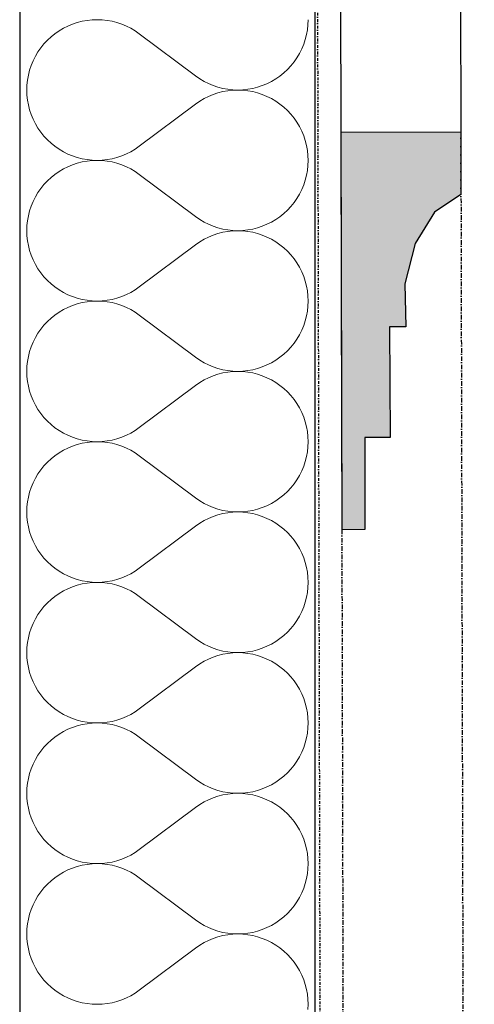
# Model space of a CAD drawing. Header units: millimetres. Extents: x -23738 to 4435, y -2716 to 20653.
# Tile 126 of 160: x -322 to -76, y 6857 to 7390. Entities that reach past the tile are written whole.
import ezdxf

# ---------------------------------------------------------------- set-up
doc = ezdxf.new("R2010")
doc.units = ezdxf.units.MM
doc.header["$MEASUREMENT"] = 0
for name, pattern in [('Wipeout_Contour', [1000, 0, -1000]), ('Čerchovaná M', [4.5, 2.5, -0.85, 0.3, -0.85]), ('Čerchovaná S', [3.5, 1.5, -0.85, 0.3, -0.85])]:
    doc.linetypes.add(name, pattern=pattern)
for name, color, linetype in [('9._POHLED ZÁPADNÍ_2_Nové_Konstrukce - krov', 7, 'Continuous'), ('9._POHLED ZÁPADNÍ_2_Nové_Konstrukce - nosné', 7, 'Continuous'), ('9._POHLED ZÁPADNÍ_2_Nové_Výplně - Povrchové', 7, 'Continuous'), ('9._POHLED ZÁPADNÍ_2_Nové_Výplně – Řezové', 7, 'Continuous'), ('9._POHLED ZÁPADNÍ_2_VÝTAH VAR 1', 7, 'Continuous')]:
    doc.layers.add(name, color=color, linetype=linetype)

# ---------------------------------------------------------------- blocks, each defined once
blk = doc.blocks.new('*X22', base_point=(-24533.14, -6254.22))
at = {"layer": '9._POHLED ZÁPADNÍ_2_Nové_Výplně – Řezové', "color": 21, "linetype": 'Continuous', "lineweight": 20, "true_color": 0xffaaaa}
for p, q in [((-256.93, 7382.86), (-226.46, 7360)), ((-256.93, 7321.9), (-226.46, 7344.76)), ((-256.93, 7306.67), (-226.46, 7283.81)), ((-256.93, 7245.71), (-226.46, 7268.57)), ((-256.93, 7230.48), (-226.46, 7207.62)), ((-256.93, 7169.52), (-226.46, 7192.38)), ((-256.93, 7154.29), (-226.46, 7131.43)), ((-256.93, 7093.33), (-226.46, 7116.19)), ((-256.93, 7078.1), (-226.46, 7055.24)), ((-256.93, 7017.14), (-226.46, 7040)), ((-256.93, 7001.9), (-226.46, 6979.05)), ((-256.93, 6940.95), (-226.46, 6963.81)), ((-256.93, 6925.71), (-226.46, 6902.86)), ((-256.93, 6864.76), (-226.46, 6887.62))]:
    blk.add_line(p, q, dxfattribs=at)
for centre, start, end in [((-279.79, 7352.38), 53.1301, 306.8699), ((-203.6, 7390.48), 233.1301, 0), ((-203.6, 7314.29), 0, 126.8699), ((-279.79, 7276.19), 53.1301, 306.8699), ((-203.6, 7314.29), 233.1301, 0), ((-203.6, 7238.1), 0, 126.8699), ((-279.79, 7200), 53.1301, 306.8699), ((-203.6, 7238.1), 233.1301, 0), ((-203.6, 7161.9), 0, 126.8699), ((-279.79, 7123.81), 53.1301, 306.8699), ((-203.6, 7161.9), 233.1301, 0), ((-203.6, 7085.71), 0, 126.8699), ((-279.79, 7047.62), 53.1301, 306.8699), ((-203.6, 7085.71), 233.1301, 0), ((-203.6, 7009.52), 0, 126.8699), ((-279.79, 6971.43), 53.1301, 306.8699), ((-203.6, 7009.52), 233.1301, 0), ((-203.6, 6933.33), 0, 126.8699), ((-279.79, 6895.24), 53.1301, 306.8699), ((-203.6, 6933.33), 233.1301, 0), ((-203.6, 6857.14), 0, 126.8699), ((-203.6, 6857.14), 233.1301, 0)]:
    blk.add_arc(centre, 38.1, start, end, dxfattribs=at)
blk = doc.blocks.new('*X23', base_point=(-24533.14, -6254.22))
at = {"layer": '9._POHLED ZÁPADNÍ_2_Nové_Výplně – Řezové', "color": 21, "linetype": 'Continuous', "lineweight": 20, "true_color": 0xffaaaa}
for p, q in [((-295.6, 7387.04), (-298.03, 7385.82)), ((-293.08, 7388.08), (-295.6, 7387.04)), ((-290.5, 7388.94), (-293.08, 7388.08)), ((-287.87, 7389.61), (-290.5, 7388.94)), ((-285.19, 7390.09), (-287.87, 7389.61)), ((-282.48, 7390.38), (-285.19, 7390.09)), ((-279.76, 7390.48), (-282.48, 7390.38)), ((-277.05, 7390.38), (-279.76, 7390.48)), ((-274.34, 7390.08), (-277.05, 7390.38)), ((-271.66, 7389.6), (-274.34, 7390.08)), ((-269.03, 7388.92), (-271.66, 7389.6)), ((-266.45, 7388.06), (-269.03, 7388.92)), ((-263.93, 7387.02), (-266.45, 7388.06)), ((-261.5, 7385.8), (-263.93, 7387.02)), ((-165.89, 7385.05), (-165.6, 7387.76)), ((-165.6, 7387.76), (-165.5, 7390.48)), ((-302.61, 7382.89), (-304.73, 7381.18)), ((-300.37, 7384.44), (-302.61, 7382.89)), ((-298.03, 7385.82), (-300.37, 7384.44)), ((-259.16, 7384.41), (-261.5, 7385.8)), ((-256.93, 7382.86), (-259.16, 7384.41)), ((-256.93, 7382.86), (-226.46, 7360)), ((-167.05, 7379.74), (-166.37, 7382.38)), ((-166.37, 7382.38), (-165.89, 7385.05)), ((-308.57, 7377.34), (-310.28, 7375.22)), ((-306.72, 7379.33), (-308.57, 7377.34)), ((-304.73, 7381.18), (-306.72, 7379.33)), ((-168.95, 7374.64), (-167.91, 7377.16)), ((-167.91, 7377.16), (-167.05, 7379.74)), ((-311.83, 7372.98), (-313.22, 7370.64)), ((-310.28, 7375.22), (-311.83, 7372.98)), ((-171.56, 7369.87), (-170.17, 7372.21)), ((-170.17, 7372.21), (-168.95, 7374.64)), ((-315.48, 7365.7), (-316.34, 7363.12)), ((-314.44, 7368.21), (-315.48, 7365.7)), ((-313.22, 7370.64), (-314.44, 7368.21)), ((-176.67, 7363.53), (-174.81, 7365.52)), ((-174.81, 7365.52), (-173.11, 7367.64)), ((-173.11, 7367.64), (-171.56, 7369.87)), ((-317.01, 7360.48), (-317.5, 7357.8)), ((-316.34, 7363.12), (-317.01, 7360.48)), ((-226.46, 7360), (-224.22, 7358.45)), ((-180.78, 7359.97), (-178.66, 7361.68)), ((-178.66, 7361.68), (-176.67, 7363.53)), ((-317.79, 7355.1), (-317.88, 7352.38)), ((-317.5, 7357.8), (-317.79, 7355.1)), ((-224.22, 7358.45), (-221.88, 7357.06)), ((-221.88, 7357.06), (-219.45, 7355.84)), ((-219.45, 7355.84), (-216.94, 7354.79)), ((-216.94, 7354.79), (-214.36, 7353.93)), ((-192.88, 7353.92), (-190.3, 7354.78)), ((-190.3, 7354.78), (-187.79, 7355.82)), ((-187.79, 7355.82), (-185.36, 7357.03)), ((-185.36, 7357.03), (-183.02, 7358.42)), ((-183.02, 7358.42), (-180.78, 7359.97)), ((-317.88, 7352.38), (-317.79, 7349.66)), ((-317.79, 7349.66), (-317.5, 7346.96)), ((-216.94, 7349.97), (-219.45, 7348.93)), ((-214.36, 7350.83), (-216.94, 7349.97)), ((-214.36, 7353.93), (-211.72, 7353.26)), ((-211.72, 7351.5), (-214.36, 7350.83)), ((-211.72, 7353.26), (-209.05, 7352.77)), ((-209.05, 7351.99), (-211.72, 7351.5)), ((-209.05, 7352.77), (-206.34, 7352.48)), ((-206.34, 7352.28), (-209.05, 7351.99)), ((-206.34, 7352.48), (-203.62, 7352.38)), ((-203.62, 7352.38), (-206.34, 7352.28)), ((-203.62, 7352.38), (-200.9, 7352.48)), ((-200.9, 7352.29), (-203.62, 7352.38)), ((-200.9, 7352.48), (-198.2, 7352.77)), ((-198.2, 7352), (-200.9, 7352.29)), ((-198.2, 7352.77), (-195.52, 7353.25)), ((-195.52, 7351.51), (-198.2, 7352)), ((-195.52, 7353.25), (-192.88, 7353.92)), ((-192.88, 7350.84), (-195.52, 7351.51)), ((-190.3, 7349.99), (-192.88, 7350.84)), ((-187.79, 7348.95), (-190.3, 7349.99)), ((-317.5, 7346.96), (-317.01, 7344.28)), ((-317.01, 7344.28), (-316.34, 7341.64)), ((-256.93, 7321.9), (-226.46, 7344.76)), ((-224.22, 7346.32), (-226.46, 7344.76)), ((-221.88, 7347.71), (-224.22, 7346.32)), ((-219.45, 7348.93), (-221.88, 7347.71)), ((-185.36, 7347.73), (-187.79, 7348.95)), ((-183.02, 7346.34), (-185.36, 7347.73)), ((-180.78, 7344.79), (-183.02, 7346.34)), ((-178.66, 7343.08), (-180.78, 7344.79)), ((-316.34, 7341.64), (-315.48, 7339.06)), ((-315.48, 7339.06), (-314.44, 7336.55)), ((-176.67, 7341.23), (-178.66, 7343.08)), ((-174.81, 7339.24), (-176.67, 7341.23)), ((-173.11, 7337.12), (-174.81, 7339.24)), ((-314.44, 7336.55), (-313.22, 7334.12)), ((-313.22, 7334.12), (-311.83, 7331.78)), ((-171.56, 7334.89), (-173.11, 7337.12)), ((-170.17, 7332.55), (-171.56, 7334.89)), ((-311.83, 7331.78), (-310.28, 7329.54)), ((-310.28, 7329.54), (-308.57, 7327.43)), ((-168.95, 7330.12), (-170.17, 7332.55)), ((-167.91, 7327.6), (-168.95, 7330.12)), ((-308.57, 7327.43), (-306.72, 7325.43)), ((-306.72, 7325.43), (-304.73, 7323.58)), ((-304.73, 7323.58), (-302.61, 7321.88)), ((-167.05, 7325.02), (-167.91, 7327.6)), ((-166.37, 7322.39), (-167.05, 7325.02)), ((-302.61, 7321.88), (-300.37, 7320.32)), ((-300.37, 7320.32), (-298.03, 7318.94)), ((-298.03, 7318.94), (-295.6, 7317.72)), ((-295.6, 7317.72), (-293.08, 7316.68)), ((-266.45, 7316.7), (-263.93, 7317.74)), ((-263.93, 7317.74), (-261.5, 7318.96)), ((-261.5, 7318.96), (-259.16, 7320.35)), ((-259.16, 7320.35), (-256.93, 7321.9)), ((-165.89, 7319.71), (-166.37, 7322.39)), ((-165.6, 7317), (-165.89, 7319.71)), ((-293.08, 7316.68), (-290.5, 7315.82)), ((-290.5, 7312.75), (-293.08, 7311.89)), ((-290.5, 7315.82), (-287.87, 7315.15)), ((-287.87, 7313.42), (-290.5, 7312.75)), ((-287.87, 7315.15), (-285.19, 7314.67)), ((-285.19, 7313.9), (-287.87, 7313.42)), ((-285.19, 7314.67), (-282.48, 7314.38)), ((-282.48, 7314.19), (-285.19, 7313.9)), ((-282.48, 7314.38), (-279.76, 7314.29)), ((-279.76, 7314.29), (-282.48, 7314.19)), ((-279.76, 7314.29), (-277.05, 7314.38)), ((-277.05, 7314.19), (-279.76, 7314.29)), ((-277.05, 7314.38), (-274.34, 7314.68)), ((-274.34, 7313.89), (-277.05, 7314.19)), ((-274.34, 7314.68), (-271.66, 7315.16)), ((-271.66, 7313.41), (-274.34, 7313.89)), ((-271.66, 7315.16), (-269.03, 7315.84)), ((-269.03, 7312.73), (-271.66, 7313.41)), ((-269.03, 7315.84), (-266.45, 7316.7)), ((-266.45, 7311.87), (-269.03, 7312.73)), ((-165.5, 7314.29), (-165.6, 7317)), ((-165.6, 7311.57), (-165.5, 7314.29)), ((-302.61, 7306.7), (-304.73, 7304.99)), ((-300.37, 7308.25), (-302.61, 7306.7)), ((-298.03, 7309.63), (-300.37, 7308.25)), ((-295.6, 7310.85), (-298.03, 7309.63)), ((-293.08, 7311.89), (-295.6, 7310.85)), ((-263.93, 7310.83), (-266.45, 7311.87)), ((-261.5, 7309.61), (-263.93, 7310.83)), ((-259.16, 7308.22), (-261.5, 7309.61)), ((-256.93, 7306.67), (-259.16, 7308.22)), ((-256.93, 7306.67), (-226.46, 7283.81)), ((-166.37, 7306.18), (-165.89, 7308.86)), ((-165.89, 7308.86), (-165.6, 7311.57)), ((-306.72, 7303.14), (-308.57, 7301.15)), ((-304.73, 7304.99), (-306.72, 7303.14)), ((-167.91, 7300.97), (-167.05, 7303.55)), ((-167.05, 7303.55), (-166.37, 7306.18)), ((-311.83, 7296.79), (-313.22, 7294.45)), ((-310.28, 7299.03), (-311.83, 7296.79)), ((-308.57, 7301.15), (-310.28, 7299.03)), ((-171.56, 7293.68), (-170.17, 7296.02)), ((-170.17, 7296.02), (-168.95, 7298.45)), ((-168.95, 7298.45), (-167.91, 7300.97)), ((-314.44, 7292.02), (-315.48, 7289.51)), ((-313.22, 7294.45), (-314.44, 7292.02)), ((-174.81, 7289.33), (-173.11, 7291.45)), ((-173.11, 7291.45), (-171.56, 7293.68)), ((-316.34, 7286.93), (-317.01, 7284.29)), ((-315.48, 7289.51), (-316.34, 7286.93)), ((-180.78, 7283.78), (-178.66, 7285.49)), ((-178.66, 7285.49), (-176.67, 7287.34)), ((-176.67, 7287.34), (-174.81, 7289.33)), ((-317.5, 7281.61), (-317.79, 7278.91)), ((-317.01, 7284.29), (-317.5, 7281.61)), ((-226.46, 7283.81), (-224.22, 7282.26)), ((-224.22, 7282.26), (-221.88, 7280.87)), ((-221.88, 7280.87), (-219.45, 7279.65)), ((-187.79, 7279.63), (-185.36, 7280.84)), ((-185.36, 7280.84), (-183.02, 7282.23)), ((-183.02, 7282.23), (-180.78, 7283.78)), ((-317.79, 7278.91), (-317.88, 7276.19)), ((-317.88, 7276.19), (-317.79, 7273.47)), ((-219.45, 7279.65), (-216.94, 7278.6)), ((-216.94, 7278.6), (-214.36, 7277.74)), ((-214.36, 7277.74), (-211.72, 7277.07)), ((-211.72, 7275.31), (-214.36, 7274.64)), ((-211.72, 7277.07), (-209.05, 7276.58)), ((-209.05, 7275.8), (-211.72, 7275.31)), ((-209.05, 7276.58), (-206.34, 7276.29)), ((-206.34, 7276.09), (-209.05, 7275.8)), ((-206.34, 7276.29), (-203.62, 7276.19)), ((-203.62, 7276.19), (-206.34, 7276.09)), ((-203.62, 7276.19), (-200.9, 7276.29)), ((-200.9, 7276.1), (-203.62, 7276.19)), ((-200.9, 7276.29), (-198.2, 7276.58)), ((-198.2, 7275.81), (-200.9, 7276.1)), ((-198.2, 7276.58), (-195.52, 7277.06)), ((-195.52, 7275.32), (-198.2, 7275.81)), ((-195.52, 7277.06), (-192.88, 7277.73)), ((-192.88, 7274.65), (-195.52, 7275.32)), ((-192.88, 7277.73), (-190.3, 7278.59)), ((-190.3, 7278.59), (-187.79, 7279.63)), ((-317.79, 7273.47), (-317.5, 7270.77)), ((-317.5, 7270.77), (-317.01, 7268.09)), ((-224.22, 7270.12), (-226.46, 7268.57)), ((-221.88, 7271.52), (-224.22, 7270.12)), ((-219.45, 7272.73), (-221.88, 7271.52)), ((-216.94, 7273.78), (-219.45, 7272.73)), ((-214.36, 7274.64), (-216.94, 7273.78)), ((-190.3, 7273.8), (-192.88, 7274.65)), ((-187.79, 7272.76), (-190.3, 7273.8)), ((-185.36, 7271.54), (-187.79, 7272.76)), ((-183.02, 7270.15), (-185.36, 7271.54)), ((-180.78, 7268.6), (-183.02, 7270.15)), ((-317.01, 7268.09), (-316.34, 7265.45)), ((-316.34, 7265.45), (-315.48, 7262.87)), ((-256.93, 7245.71), (-226.46, 7268.57)), ((-178.66, 7266.89), (-180.78, 7268.6)), ((-176.67, 7265.04), (-178.66, 7266.89)), ((-174.81, 7263.05), (-176.67, 7265.04)), ((-315.48, 7262.87), (-314.44, 7260.36)), ((-314.44, 7260.36), (-313.22, 7257.93)), ((-173.11, 7260.93), (-174.81, 7263.05)), ((-171.56, 7258.7), (-173.11, 7260.93)), ((-170.17, 7256.36), (-171.56, 7258.7)), ((-313.22, 7257.93), (-311.83, 7255.59)), ((-311.83, 7255.59), (-310.28, 7253.35)), ((-310.28, 7253.35), (-308.57, 7251.24)), ((-168.95, 7253.93), (-170.17, 7256.36)), ((-167.91, 7251.41), (-168.95, 7253.93)), ((-308.57, 7251.24), (-306.72, 7249.24)), ((-306.72, 7249.24), (-304.73, 7247.39)), ((-167.05, 7248.83), (-167.91, 7251.41)), ((-166.37, 7246.2), (-167.05, 7248.83)), ((-304.73, 7247.39), (-302.61, 7245.69)), ((-302.61, 7245.69), (-300.37, 7244.13)), ((-300.37, 7244.13), (-298.03, 7242.75)), ((-298.03, 7242.75), (-295.6, 7241.53)), ((-263.93, 7241.55), (-261.5, 7242.77)), ((-261.5, 7242.77), (-259.16, 7244.16)), ((-259.16, 7244.16), (-256.93, 7245.71)), ((-165.89, 7243.52), (-166.37, 7246.2)), ((-165.6, 7240.81), (-165.89, 7243.52)), ((-295.6, 7241.53), (-293.08, 7240.49)), ((-293.08, 7240.49), (-290.5, 7239.63)), ((-290.5, 7239.63), (-287.87, 7238.96)), ((-287.87, 7238.96), (-285.19, 7238.48)), ((-285.19, 7237.71), (-287.87, 7237.23)), ((-285.19, 7238.48), (-282.48, 7238.19)), ((-282.48, 7238), (-285.19, 7237.71)), ((-282.48, 7238.19), (-279.76, 7238.1)), ((-279.76, 7238.1), (-282.48, 7238)), ((-279.76, 7238.1), (-277.05, 7238.19)), ((-277.05, 7238), (-279.76, 7238.1)), ((-277.05, 7238.19), (-274.34, 7238.49)), ((-274.34, 7237.7), (-277.05, 7238)), ((-274.34, 7238.49), (-271.66, 7238.97)), ((-271.66, 7237.22), (-274.34, 7237.7)), ((-271.66, 7238.97), (-269.03, 7239.65)), ((-269.03, 7239.65), (-266.45, 7240.51)), ((-266.45, 7240.51), (-263.93, 7241.55)), ((-165.5, 7238.1), (-165.6, 7240.81)), ((-165.6, 7235.38), (-165.5, 7238.1)), ((-300.37, 7232.06), (-302.61, 7230.51)), ((-298.03, 7233.44), (-300.37, 7232.06)), ((-295.6, 7234.66), (-298.03, 7233.44)), ((-293.08, 7235.7), (-295.6, 7234.66)), ((-290.5, 7236.56), (-293.08, 7235.7)), ((-287.87, 7237.23), (-290.5, 7236.56)), ((-269.03, 7236.54), (-271.66, 7237.22)), ((-266.45, 7235.68), (-269.03, 7236.54)), ((-263.93, 7234.64), (-266.45, 7235.68)), ((-261.5, 7233.42), (-263.93, 7234.64)), ((-259.16, 7232.03), (-261.5, 7233.42)), ((-256.93, 7230.48), (-259.16, 7232.03)), ((-166.37, 7229.99), (-165.89, 7232.67)), ((-165.89, 7232.67), (-165.6, 7235.38)), ((-306.72, 7226.95), (-308.57, 7224.96)), ((-304.73, 7228.8), (-306.72, 7226.95)), ((-302.61, 7230.51), (-304.73, 7228.8)), ((-256.93, 7230.48), (-226.46, 7207.62)), ((-167.91, 7224.78), (-167.05, 7227.36)), ((-167.05, 7227.36), (-166.37, 7229.99)), ((-310.28, 7222.84), (-311.83, 7220.6)), ((-308.57, 7224.96), (-310.28, 7222.84)), ((-170.17, 7219.83), (-168.95, 7222.26)), ((-168.95, 7222.26), (-167.91, 7224.78)), ((-313.22, 7218.26), (-314.44, 7215.83)), ((-311.83, 7220.6), (-313.22, 7218.26)), ((-173.11, 7215.26), (-171.56, 7217.49)), ((-171.56, 7217.49), (-170.17, 7219.83)), ((-316.34, 7210.74), (-317.01, 7208.1)), ((-315.48, 7213.32), (-316.34, 7210.74)), ((-314.44, 7215.83), (-315.48, 7213.32)), ((-178.66, 7209.3), (-176.67, 7211.15)), ((-176.67, 7211.15), (-174.81, 7213.14)), ((-174.81, 7213.14), (-173.11, 7215.26)), ((-317.5, 7205.42), (-317.79, 7202.72)), ((-317.01, 7208.1), (-317.5, 7205.42)), ((-226.46, 7207.62), (-224.22, 7206.07)), ((-224.22, 7206.07), (-221.88, 7204.68)), ((-185.36, 7204.65), (-183.02, 7206.04)), ((-183.02, 7206.04), (-180.78, 7207.59)), ((-180.78, 7207.59), (-178.66, 7209.3)), ((-317.79, 7202.72), (-317.88, 7200)), ((-317.88, 7200), (-317.79, 7197.28)), ((-221.88, 7204.68), (-219.45, 7203.46)), ((-219.45, 7203.46), (-216.94, 7202.41)), ((-216.94, 7202.41), (-214.36, 7201.55)), ((-214.36, 7201.55), (-211.72, 7200.88)), ((-211.72, 7200.88), (-209.05, 7200.39)), ((-209.05, 7200.39), (-206.34, 7200.1)), ((-206.34, 7200.1), (-203.62, 7200)), ((-203.62, 7200), (-200.9, 7200.1)), ((-200.9, 7200.1), (-198.2, 7200.38)), ((-198.2, 7200.38), (-195.52, 7200.87)), ((-195.52, 7200.87), (-192.88, 7201.54)), ((-192.88, 7201.54), (-190.3, 7202.4)), ((-190.3, 7202.4), (-187.79, 7203.44)), ((-187.79, 7203.44), (-185.36, 7204.65)), ((-317.79, 7197.28), (-317.5, 7194.58)), ((-221.88, 7195.32), (-224.22, 7193.93)), ((-219.45, 7196.54), (-221.88, 7195.32)), ((-216.94, 7197.59), (-219.45, 7196.54)), ((-214.36, 7198.45), (-216.94, 7197.59)), ((-211.72, 7199.12), (-214.36, 7198.45)), ((-209.05, 7199.61), (-211.72, 7199.12)), ((-206.34, 7199.9), (-209.05, 7199.61)), ((-203.62, 7200), (-206.34, 7199.9)), ((-200.9, 7199.9), (-203.62, 7200)), ((-198.2, 7199.62), (-200.9, 7199.9)), ((-195.52, 7199.13), (-198.2, 7199.62)), ((-192.88, 7198.46), (-195.52, 7199.13)), ((-190.3, 7197.6), (-192.88, 7198.46)), ((-187.79, 7196.56), (-190.3, 7197.6)), ((-185.36, 7195.35), (-187.79, 7196.56)), ((-183.02, 7193.96), (-185.36, 7195.35)), ((-317.5, 7194.58), (-317.01, 7191.9)), ((-317.01, 7191.9), (-316.34, 7189.26)), ((-256.93, 7169.52), (-226.46, 7192.38)), ((-224.22, 7193.93), (-226.46, 7192.38)), ((-180.78, 7192.41), (-183.02, 7193.96)), ((-178.66, 7190.7), (-180.78, 7192.41)), ((-176.67, 7188.85), (-178.66, 7190.7)), ((-316.34, 7189.26), (-315.48, 7186.68)), ((-315.48, 7186.68), (-314.44, 7184.17)), ((-314.44, 7184.17), (-313.22, 7181.74)), ((-174.81, 7186.86), (-176.67, 7188.85)), ((-173.11, 7184.74), (-174.81, 7186.86)), ((-171.56, 7182.51), (-173.11, 7184.74)), ((-313.22, 7181.74), (-311.83, 7179.4)), ((-311.83, 7179.4), (-310.28, 7177.16)), ((-170.17, 7180.17), (-171.56, 7182.51)), ((-168.95, 7177.74), (-170.17, 7180.17)), ((-310.28, 7177.16), (-308.57, 7175.04)), ((-308.57, 7175.04), (-306.72, 7173.05)), ((-167.91, 7175.22), (-168.95, 7177.74)), ((-167.05, 7172.64), (-167.91, 7175.22)), ((-306.72, 7173.05), (-304.73, 7171.2)), ((-304.73, 7171.2), (-302.61, 7169.49)), ((-302.61, 7169.49), (-300.37, 7167.94)), ((-259.16, 7167.97), (-256.93, 7169.52)), ((-166.37, 7170.01), (-167.05, 7172.64)), ((-165.89, 7167.33), (-166.37, 7170.01)), ((-300.37, 7167.94), (-298.03, 7166.56)), ((-298.03, 7166.56), (-295.6, 7165.34)), ((-295.6, 7165.34), (-293.08, 7164.3)), ((-293.08, 7164.3), (-290.5, 7163.44)), ((-290.5, 7163.44), (-287.87, 7162.77)), ((-287.87, 7162.77), (-285.19, 7162.29)), ((-274.34, 7162.3), (-271.66, 7162.78)), ((-271.66, 7162.78), (-269.03, 7163.46)), ((-269.03, 7163.46), (-266.45, 7164.32)), ((-266.45, 7164.32), (-263.93, 7165.36)), ((-263.93, 7165.36), (-261.5, 7166.58)), ((-261.5, 7166.58), (-259.16, 7167.97)), ((-165.6, 7164.62), (-165.89, 7167.33)), ((-165.5, 7161.9), (-165.6, 7164.62)), ((-295.6, 7158.47), (-298.03, 7157.25)), ((-293.08, 7159.51), (-295.6, 7158.47)), ((-290.5, 7160.37), (-293.08, 7159.51)), ((-287.87, 7161.04), (-290.5, 7160.37)), ((-285.19, 7161.52), (-287.87, 7161.04)), ((-285.19, 7162.29), (-282.48, 7162)), ((-282.48, 7161.81), (-285.19, 7161.52)), ((-282.48, 7162), (-279.76, 7161.9)), ((-279.76, 7161.9), (-282.48, 7161.81)), ((-279.76, 7161.9), (-277.05, 7162)), ((-277.05, 7161.81), (-279.76, 7161.9)), ((-277.05, 7162), (-274.34, 7162.3)), ((-274.34, 7161.51), (-277.05, 7161.81)), ((-271.66, 7161.03), (-274.34, 7161.51)), ((-269.03, 7160.35), (-271.66, 7161.03)), ((-266.45, 7159.49), (-269.03, 7160.35)), ((-263.93, 7158.45), (-266.45, 7159.49)), ((-261.5, 7157.23), (-263.93, 7158.45)), ((-165.89, 7156.48), (-165.6, 7159.19)), ((-165.6, 7159.19), (-165.5, 7161.9)), ((-304.73, 7152.61), (-306.72, 7150.76)), ((-302.61, 7154.31), (-304.73, 7152.61)), ((-300.37, 7155.87), (-302.61, 7154.31)), ((-298.03, 7157.25), (-300.37, 7155.87)), ((-259.16, 7155.84), (-261.5, 7157.23)), ((-256.93, 7154.29), (-259.16, 7155.84)), ((-256.93, 7154.29), (-226.46, 7131.43)), ((-167.05, 7151.17), (-166.37, 7153.8)), ((-166.37, 7153.8), (-165.89, 7156.48)), ((-308.57, 7148.76), (-310.28, 7146.65)), ((-306.72, 7150.76), (-308.57, 7148.76)), ((-168.95, 7146.07), (-167.91, 7148.59)), ((-167.91, 7148.59), (-167.05, 7151.17)), ((-313.22, 7142.07), (-314.44, 7139.64)), ((-311.83, 7144.41), (-313.22, 7142.07)), ((-310.28, 7146.65), (-311.83, 7144.41)), ((-171.56, 7141.3), (-170.17, 7143.64)), ((-170.17, 7143.64), (-168.95, 7146.07)), ((-315.48, 7137.13), (-316.34, 7134.55)), ((-314.44, 7139.64), (-315.48, 7137.13)), ((-176.67, 7134.96), (-174.81, 7136.95)), ((-174.81, 7136.95), (-173.11, 7139.07)), ((-173.11, 7139.07), (-171.56, 7141.3)), ((-317.01, 7131.91), (-317.5, 7129.23)), ((-316.34, 7134.55), (-317.01, 7131.91)), ((-226.46, 7131.43), (-224.22, 7129.88)), ((-183.02, 7129.85), (-180.78, 7131.4)), ((-180.78, 7131.4), (-178.66, 7133.11)), ((-178.66, 7133.11), (-176.67, 7134.96)), ((-317.79, 7126.53), (-317.88, 7123.81)), ((-317.5, 7129.23), (-317.79, 7126.53)), ((-224.22, 7129.88), (-221.88, 7128.48)), ((-221.88, 7128.48), (-219.45, 7127.27)), ((-219.45, 7127.27), (-216.94, 7126.22)), ((-216.94, 7126.22), (-214.36, 7125.36)), ((-214.36, 7125.36), (-211.72, 7124.69)), ((-195.52, 7124.68), (-192.88, 7125.35)), ((-192.88, 7125.35), (-190.3, 7126.2)), ((-190.3, 7126.2), (-187.79, 7127.24)), ((-187.79, 7127.24), (-185.36, 7128.46)), ((-185.36, 7128.46), (-183.02, 7129.85)), ((-317.88, 7123.81), (-317.79, 7121.09)), ((-317.79, 7121.09), (-317.5, 7118.39)), ((-219.45, 7120.35), (-221.88, 7119.13)), ((-216.94, 7121.4), (-219.45, 7120.35)), ((-214.36, 7122.26), (-216.94, 7121.4)), ((-211.72, 7122.93), (-214.36, 7122.26)), ((-211.72, 7124.69), (-209.05, 7124.2)), ((-209.05, 7123.42), (-211.72, 7122.93)), ((-209.05, 7124.2), (-206.34, 7123.91)), ((-206.34, 7123.71), (-209.05, 7123.42)), ((-206.34, 7123.91), (-203.62, 7123.81)), ((-203.62, 7123.81), (-206.34, 7123.71)), ((-203.62, 7123.81), (-200.9, 7123.9)), ((-200.9, 7123.71), (-203.62, 7123.81)), ((-200.9, 7123.9), (-198.2, 7124.19)), ((-198.2, 7123.42), (-200.9, 7123.71)), ((-198.2, 7124.19), (-195.52, 7124.68)), ((-195.52, 7122.94), (-198.2, 7123.42)), ((-192.88, 7122.27), (-195.52, 7122.94)), ((-190.3, 7121.41), (-192.88, 7122.27)), ((-187.79, 7120.37), (-190.3, 7121.41)), ((-185.36, 7119.16), (-187.79, 7120.37)), ((-317.5, 7118.39), (-317.01, 7115.71)), ((-317.01, 7115.71), (-316.34, 7113.07)), ((-256.93, 7093.33), (-226.46, 7116.19)), ((-224.22, 7117.74), (-226.46, 7116.19)), ((-221.88, 7119.13), (-224.22, 7117.74)), ((-183.02, 7117.77), (-185.36, 7119.16)), ((-180.78, 7116.22), (-183.02, 7117.77)), ((-178.66, 7114.51), (-180.78, 7116.22)), ((-316.34, 7113.07), (-315.48, 7110.49)), ((-315.48, 7110.49), (-314.44, 7107.98)), ((-176.67, 7112.66), (-178.66, 7114.51)), ((-174.81, 7110.67), (-176.67, 7112.66)), ((-173.11, 7108.55), (-174.81, 7110.67)), ((-314.44, 7107.98), (-313.22, 7105.55)), ((-313.22, 7105.55), (-311.83, 7103.21)), ((-171.56, 7106.32), (-173.11, 7108.55)), ((-170.17, 7103.98), (-171.56, 7106.32)), ((-311.83, 7103.21), (-310.28, 7100.97)), ((-310.28, 7100.97), (-308.57, 7098.85)), ((-308.57, 7098.85), (-306.72, 7096.86)), ((-168.95, 7101.55), (-170.17, 7103.98)), ((-167.91, 7099.03), (-168.95, 7101.55)), ((-167.05, 7096.45), (-167.91, 7099.03)), ((-306.72, 7096.86), (-304.73, 7095.01)), ((-304.73, 7095.01), (-302.61, 7093.3)), ((-259.16, 7091.78), (-256.93, 7093.33)), ((-166.37, 7093.82), (-167.05, 7096.45)), ((-165.89, 7091.14), (-166.37, 7093.82)), ((-302.61, 7093.3), (-300.37, 7091.75)), ((-300.37, 7091.75), (-298.03, 7090.37)), ((-298.03, 7090.37), (-295.6, 7089.15)), ((-295.6, 7089.15), (-293.08, 7088.11)), ((-293.08, 7088.11), (-290.5, 7087.25)), ((-269.03, 7087.27), (-266.45, 7088.13)), ((-266.45, 7088.13), (-263.93, 7089.17)), ((-263.93, 7089.17), (-261.5, 7090.39)), ((-261.5, 7090.39), (-259.16, 7091.78)), ((-165.6, 7088.43), (-165.89, 7091.14)), ((-165.5, 7085.71), (-165.6, 7088.43)), ((-293.08, 7083.32), (-295.6, 7082.28)), ((-290.5, 7084.18), (-293.08, 7083.32)), ((-290.5, 7087.25), (-287.87, 7086.58)), ((-287.87, 7084.85), (-290.5, 7084.18)), ((-287.87, 7086.58), (-285.19, 7086.1)), ((-285.19, 7085.33), (-287.87, 7084.85)), ((-285.19, 7086.1), (-282.48, 7085.81)), ((-282.48, 7085.62), (-285.19, 7085.33)), ((-282.48, 7085.81), (-279.76, 7085.71)), ((-279.76, 7085.71), (-282.48, 7085.62)), ((-279.76, 7085.71), (-277.05, 7085.81)), ((-277.05, 7085.62), (-279.76, 7085.71)), ((-277.05, 7085.81), (-274.34, 7086.11)), ((-274.34, 7085.32), (-277.05, 7085.62)), ((-274.34, 7086.11), (-271.66, 7086.59)), ((-271.66, 7084.84), (-274.34, 7085.32)), ((-271.66, 7086.59), (-269.03, 7087.27)), ((-269.03, 7084.16), (-271.66, 7084.84)), ((-266.45, 7083.3), (-269.03, 7084.16)), ((-263.93, 7082.26), (-266.45, 7083.3)), ((-165.89, 7080.29), (-165.6, 7083)), ((-165.6, 7083), (-165.5, 7085.71)), ((-302.61, 7078.12), (-304.73, 7076.42)), ((-300.37, 7079.68), (-302.61, 7078.12)), ((-298.03, 7081.06), (-300.37, 7079.68)), ((-295.6, 7082.28), (-298.03, 7081.06)), ((-261.5, 7081.04), (-263.93, 7082.26)), ((-259.16, 7079.65), (-261.5, 7081.04)), ((-256.93, 7078.1), (-259.16, 7079.65)), ((-256.93, 7078.1), (-226.46, 7055.24)), ((-167.05, 7074.98), (-166.37, 7077.61)), ((-166.37, 7077.61), (-165.89, 7080.29)), ((-308.57, 7072.57), (-310.28, 7070.46)), ((-306.72, 7074.57), (-308.57, 7072.57)), ((-304.73, 7076.42), (-306.72, 7074.57)), ((-168.95, 7069.88), (-167.91, 7072.4)), ((-167.91, 7072.4), (-167.05, 7074.98)), ((-311.83, 7068.22), (-313.22, 7065.88)), ((-310.28, 7070.46), (-311.83, 7068.22)), ((-171.56, 7065.11), (-170.17, 7067.45)), ((-170.17, 7067.45), (-168.95, 7069.88)), ((-314.44, 7063.45), (-315.48, 7060.94)), ((-313.22, 7065.88), (-314.44, 7063.45)), ((-174.81, 7060.76), (-173.11, 7062.88)), ((-173.11, 7062.88), (-171.56, 7065.11)), ((-316.34, 7058.36), (-317.01, 7055.72)), ((-315.48, 7060.94), (-316.34, 7058.36)), ((-180.78, 7055.21), (-178.66, 7056.92)), ((-178.66, 7056.92), (-176.67, 7058.77)), ((-176.67, 7058.77), (-174.81, 7060.76)), ((-317.5, 7053.04), (-317.79, 7050.34)), ((-317.01, 7055.72), (-317.5, 7053.04)), ((-226.46, 7055.24), (-224.22, 7053.68)), ((-224.22, 7053.68), (-221.88, 7052.29)), ((-221.88, 7052.29), (-219.45, 7051.07)), ((-219.45, 7051.07), (-216.94, 7050.03)), ((-190.3, 7050.01), (-187.79, 7051.05)), ((-187.79, 7051.05), (-185.36, 7052.27)), ((-185.36, 7052.27), (-183.02, 7053.66)), ((-183.02, 7053.66), (-180.78, 7055.21)), ((-317.79, 7050.34), (-317.88, 7047.62)), ((-317.88, 7047.62), (-317.79, 7044.9)), ((-216.94, 7050.03), (-214.36, 7049.17)), ((-214.36, 7046.07), (-216.94, 7045.21)), ((-214.36, 7049.17), (-211.72, 7048.5)), ((-211.72, 7046.74), (-214.36, 7046.07)), ((-211.72, 7048.5), (-209.05, 7048.01)), ((-209.05, 7047.23), (-211.72, 7046.74)), ((-209.05, 7048.01), (-206.34, 7047.72)), ((-206.34, 7047.52), (-209.05, 7047.23)), ((-206.34, 7047.72), (-203.62, 7047.62)), ((-203.62, 7047.62), (-206.34, 7047.52)), ((-203.62, 7047.62), (-200.9, 7047.71)), ((-200.9, 7047.52), (-203.62, 7047.62)), ((-200.9, 7047.71), (-198.2, 7048)), ((-198.2, 7047.23), (-200.9, 7047.52)), ((-198.2, 7048), (-195.52, 7048.49)), ((-195.52, 7046.75), (-198.2, 7047.23)), ((-195.52, 7048.49), (-192.88, 7049.16)), ((-192.88, 7046.08), (-195.52, 7046.75)), ((-192.88, 7049.16), (-190.3, 7050.01)), ((-190.3, 7045.22), (-192.88, 7046.08)), ((-317.79, 7044.9), (-317.5, 7042.2)), ((-317.5, 7042.2), (-317.01, 7039.52)), ((-256.93, 7017.14), (-226.46, 7040)), ((-224.22, 7041.55), (-226.46, 7040)), ((-221.88, 7042.94), (-224.22, 7041.55)), ((-219.45, 7044.16), (-221.88, 7042.94)), ((-216.94, 7045.21), (-219.45, 7044.16)), ((-187.79, 7044.18), (-190.3, 7045.22)), ((-185.36, 7042.97), (-187.79, 7044.18)), ((-183.02, 7041.58), (-185.36, 7042.97)), ((-180.78, 7040.03), (-183.02, 7041.58)), ((-178.66, 7038.32), (-180.78, 7040.03)), ((-317.01, 7039.52), (-316.34, 7036.88)), ((-316.34, 7036.88), (-315.48, 7034.3)), ((-176.67, 7036.47), (-178.66, 7038.32)), ((-174.81, 7034.48), (-176.67, 7036.47)), ((-315.48, 7034.3), (-314.44, 7031.79)), ((-314.44, 7031.79), (-313.22, 7029.36)), ((-313.22, 7029.36), (-311.83, 7027.02)), ((-173.11, 7032.36), (-174.81, 7034.48)), ((-171.56, 7030.13), (-173.11, 7032.36)), ((-170.17, 7027.79), (-171.56, 7030.13)), ((-311.83, 7027.02), (-310.28, 7024.78)), ((-310.28, 7024.78), (-308.57, 7022.66)), ((-168.95, 7025.36), (-170.17, 7027.79)), ((-167.91, 7022.84), (-168.95, 7025.36)), ((-308.57, 7022.66), (-306.72, 7020.67)), ((-306.72, 7020.67), (-304.73, 7018.82)), ((-304.73, 7018.82), (-302.61, 7017.11)), ((-167.05, 7020.26), (-167.91, 7022.84)), ((-166.37, 7017.62), (-167.05, 7020.26)), ((-302.61, 7017.11), (-300.37, 7015.56)), ((-300.37, 7015.56), (-298.03, 7014.18)), ((-298.03, 7014.18), (-295.6, 7012.96)), ((-263.93, 7012.98), (-261.5, 7014.2)), ((-261.5, 7014.2), (-259.16, 7015.59)), ((-259.16, 7015.59), (-256.93, 7017.14)), ((-165.89, 7014.95), (-166.37, 7017.62)), ((-165.6, 7012.24), (-165.89, 7014.95)), ((-295.6, 7012.96), (-293.08, 7011.92)), ((-293.08, 7011.92), (-290.5, 7011.06)), ((-290.5, 7011.06), (-287.87, 7010.39)), ((-287.87, 7008.66), (-290.5, 7007.99)), ((-287.87, 7010.39), (-285.19, 7009.91)), ((-285.19, 7009.14), (-287.87, 7008.66)), ((-285.19, 7009.91), (-282.48, 7009.62)), ((-282.48, 7009.43), (-285.19, 7009.14)), ((-282.48, 7009.62), (-279.76, 7009.52)), ((-279.76, 7009.52), (-282.48, 7009.43)), ((-279.76, 7009.52), (-277.05, 7009.62)), ((-277.05, 7009.42), (-279.76, 7009.52)), ((-277.05, 7009.62), (-274.34, 7009.92)), ((-274.34, 7009.13), (-277.05, 7009.42)), ((-274.34, 7009.92), (-271.66, 7010.4)), ((-271.66, 7008.65), (-274.34, 7009.13)), ((-271.66, 7010.4), (-269.03, 7011.08)), ((-269.03, 7007.97), (-271.66, 7008.65)), ((-269.03, 7011.08), (-266.45, 7011.94)), ((-266.45, 7011.94), (-263.93, 7012.98)), ((-165.5, 7009.52), (-165.6, 7012.24)), ((-165.6, 7006.81), (-165.5, 7009.52)), ((-300.37, 7003.48), (-302.61, 7001.93)), ((-298.03, 7004.87), (-300.37, 7003.48)), ((-295.6, 7006.09), (-298.03, 7004.87)), ((-293.08, 7007.13), (-295.6, 7006.09)), ((-290.5, 7007.99), (-293.08, 7007.13)), ((-266.45, 7007.11), (-269.03, 7007.97)), ((-263.93, 7006.07), (-266.45, 7007.11)), ((-261.5, 7004.85), (-263.93, 7006.07)), ((-259.16, 7003.46), (-261.5, 7004.85)), ((-256.93, 7001.9), (-259.16, 7003.46)), ((-166.37, 7001.42), (-165.89, 7004.1)), ((-165.89, 7004.1), (-165.6, 7006.81)), ((-306.72, 6998.37), (-308.57, 6996.38)), ((-304.73, 7000.23), (-306.72, 6998.37)), ((-302.61, 7001.93), (-304.73, 7000.23)), ((-256.93, 7001.9), (-226.46, 6979.05)), ((-167.91, 6996.21), (-167.05, 6998.79)), ((-167.05, 6998.79), (-166.37, 7001.42)), ((-311.83, 6992.03), (-313.22, 6989.69)), ((-310.28, 6994.27), (-311.83, 6992.03)), ((-308.57, 6996.38), (-310.28, 6994.27)), ((-170.17, 6991.26), (-168.95, 6993.69)), ((-168.95, 6993.69), (-167.91, 6996.21)), ((-314.44, 6987.26), (-315.48, 6984.75)), ((-313.22, 6989.69), (-314.44, 6987.26)), ((-174.81, 6984.57), (-173.11, 6986.69)), ((-173.11, 6986.69), (-171.56, 6988.92)), ((-171.56, 6988.92), (-170.17, 6991.26)), ((-316.34, 6982.17), (-317.01, 6979.53)), ((-315.48, 6984.75), (-316.34, 6982.17)), ((-178.66, 6980.72), (-176.67, 6982.58)), ((-176.67, 6982.58), (-174.81, 6984.57)), ((-317.5, 6976.85), (-317.79, 6974.15)), ((-317.01, 6979.53), (-317.5, 6976.85)), ((-226.46, 6979.05), (-224.22, 6977.49)), ((-224.22, 6977.49), (-221.88, 6976.1)), ((-221.88, 6976.1), (-219.45, 6974.88)), ((-187.79, 6974.86), (-185.36, 6976.08)), ((-185.36, 6976.08), (-183.02, 6977.47)), ((-183.02, 6977.47), (-180.78, 6979.02)), ((-180.78, 6979.02), (-178.66, 6980.72)), ((-317.79, 6974.15), (-317.88, 6971.43)), ((-317.88, 6971.43), (-317.79, 6968.71)), ((-219.45, 6974.88), (-216.94, 6973.84)), ((-216.94, 6973.84), (-214.36, 6972.98)), ((-214.36, 6972.98), (-211.72, 6972.31)), ((-211.72, 6972.31), (-209.05, 6971.82)), ((-209.05, 6971.04), (-211.72, 6970.55)), ((-209.05, 6971.82), (-206.34, 6971.53)), ((-206.34, 6971.33), (-209.05, 6971.04)), ((-206.34, 6971.53), (-203.62, 6971.43)), ((-203.62, 6971.43), (-206.34, 6971.33)), ((-203.62, 6971.43), (-200.9, 6971.52)), ((-200.9, 6971.33), (-203.62, 6971.43)), ((-200.9, 6971.52), (-198.2, 6971.81)), ((-198.2, 6971.04), (-200.9, 6971.33)), ((-198.2, 6971.81), (-195.52, 6972.29)), ((-195.52, 6970.56), (-198.2, 6971.04)), ((-195.52, 6972.29), (-192.88, 6972.97)), ((-192.88, 6972.97), (-190.3, 6973.82)), ((-190.3, 6973.82), (-187.79, 6974.86)), ((-317.79, 6968.71), (-317.5, 6966)), ((-317.5, 6966), (-317.01, 6963.33)), ((-224.22, 6965.36), (-226.46, 6963.81)), ((-221.88, 6966.75), (-224.22, 6965.36)), ((-219.45, 6967.97), (-221.88, 6966.75)), ((-216.94, 6969.02), (-219.45, 6967.97)), ((-214.36, 6969.88), (-216.94, 6969.02)), ((-211.72, 6970.55), (-214.36, 6969.88)), ((-192.88, 6969.89), (-195.52, 6970.56)), ((-190.3, 6969.03), (-192.88, 6969.89)), ((-187.79, 6967.99), (-190.3, 6969.03)), ((-185.36, 6966.78), (-187.79, 6967.99)), ((-183.02, 6965.39), (-185.36, 6966.78)), ((-180.78, 6963.84), (-183.02, 6965.39)), ((-317.01, 6963.33), (-316.34, 6960.69)), ((-316.34, 6960.69), (-315.48, 6958.11)), ((-256.93, 6940.95), (-226.46, 6963.81)), ((-178.66, 6962.13), (-180.78, 6963.84)), ((-176.67, 6960.28), (-178.66, 6962.13)), ((-174.81, 6958.29), (-176.67, 6960.28)), ((-315.48, 6958.11), (-314.44, 6955.6)), ((-314.44, 6955.6), (-313.22, 6953.16)), ((-173.11, 6956.17), (-174.81, 6958.29)), ((-171.56, 6953.94), (-173.11, 6956.17)), ((-313.22, 6953.16), (-311.83, 6950.83)), ((-311.83, 6950.83), (-310.28, 6948.59)), ((-170.17, 6951.6), (-171.56, 6953.94)), ((-168.95, 6949.16), (-170.17, 6951.6)), ((-310.28, 6948.59), (-308.57, 6946.47)), ((-308.57, 6946.47), (-306.72, 6944.48)), ((-306.72, 6944.48), (-304.73, 6942.63)), ((-167.91, 6946.65), (-168.95, 6949.16)), ((-167.05, 6944.07), (-167.91, 6946.65)), ((-166.37, 6941.43), (-167.05, 6944.07)), ((-304.73, 6942.63), (-302.61, 6940.92)), ((-302.61, 6940.92), (-300.37, 6939.37)), ((-300.37, 6939.37), (-298.03, 6937.99)), ((-261.5, 6938.01), (-259.16, 6939.4)), ((-259.16, 6939.4), (-256.93, 6940.95)), ((-165.89, 6938.76), (-166.37, 6941.43)), ((-165.6, 6936.05), (-165.89, 6938.76)), ((-298.03, 6937.99), (-295.6, 6936.77)), ((-295.6, 6936.77), (-293.08, 6935.73)), ((-293.08, 6935.73), (-290.5, 6934.87)), ((-290.5, 6934.87), (-287.87, 6934.2)), ((-287.87, 6934.2), (-285.19, 6933.72)), ((-285.19, 6933.72), (-282.48, 6933.43)), ((-282.48, 6933.43), (-279.76, 6933.33)), ((-279.76, 6933.33), (-277.05, 6933.43)), ((-277.05, 6933.43), (-274.34, 6933.72)), ((-274.34, 6933.72), (-271.66, 6934.21)), ((-271.66, 6934.21), (-269.03, 6934.88)), ((-269.03, 6934.88), (-266.45, 6935.75)), ((-266.45, 6935.75), (-263.93, 6936.79)), ((-263.93, 6936.79), (-261.5, 6938.01)), ((-165.5, 6933.33), (-165.6, 6936.05)), ((-165.6, 6930.61), (-165.5, 6933.33)), ((-298.03, 6928.68), (-300.37, 6927.29)), ((-295.6, 6929.9), (-298.03, 6928.68)), ((-293.08, 6930.94), (-295.6, 6929.9)), ((-290.5, 6931.8), (-293.08, 6930.94)), ((-287.87, 6932.47), (-290.5, 6931.8)), ((-285.19, 6932.95), (-287.87, 6932.47)), ((-282.48, 6933.24), (-285.19, 6932.95)), ((-279.76, 6933.33), (-282.48, 6933.24)), ((-277.05, 6933.23), (-279.76, 6933.33)), ((-274.34, 6932.94), (-277.05, 6933.23)), ((-271.66, 6932.46), (-274.34, 6932.94)), ((-269.03, 6931.78), (-271.66, 6932.46)), ((-266.45, 6930.92), (-269.03, 6931.78)), ((-263.93, 6929.88), (-266.45, 6930.92)), ((-261.5, 6928.66), (-263.93, 6929.88)), ((-259.16, 6927.27), (-261.5, 6928.66)), ((-165.89, 6927.91), (-165.6, 6930.61)), ((-304.73, 6924.04), (-306.72, 6922.18)), ((-302.61, 6925.74), (-304.73, 6924.04)), ((-300.37, 6927.29), (-302.61, 6925.74)), ((-256.93, 6925.71), (-259.16, 6927.27)), ((-256.93, 6925.71), (-226.46, 6902.86)), ((-167.05, 6922.6), (-166.37, 6925.23)), ((-166.37, 6925.23), (-165.89, 6927.91)), ((-310.28, 6918.08), (-311.83, 6915.84)), ((-308.57, 6920.19), (-310.28, 6918.08)), ((-306.72, 6922.18), (-308.57, 6920.19)), ((-170.17, 6915.07), (-168.95, 6917.5)), ((-168.95, 6917.5), (-167.91, 6920.02)), ((-167.91, 6920.02), (-167.05, 6922.6)), ((-313.22, 6913.5), (-314.44, 6911.07)), ((-311.83, 6915.84), (-313.22, 6913.5)), ((-173.11, 6910.5), (-171.56, 6912.73)), ((-171.56, 6912.73), (-170.17, 6915.07)), ((-315.48, 6908.56), (-316.34, 6905.98)), ((-314.44, 6911.07), (-315.48, 6908.56)), ((-176.67, 6906.39), (-174.81, 6908.38)), ((-174.81, 6908.38), (-173.11, 6910.5)), ((-317.01, 6903.34), (-317.5, 6900.66)), ((-316.34, 6905.98), (-317.01, 6903.34)), ((-226.46, 6902.86), (-224.22, 6901.3)), ((-183.02, 6901.28), (-180.78, 6902.83)), ((-180.78, 6902.83), (-178.66, 6904.53)), ((-178.66, 6904.53), (-176.67, 6906.39)), ((-317.79, 6897.96), (-317.88, 6895.24)), ((-317.5, 6900.66), (-317.79, 6897.96)), ((-224.22, 6901.3), (-221.88, 6899.91)), ((-221.88, 6899.91), (-219.45, 6898.69)), ((-219.45, 6898.69), (-216.94, 6897.65)), ((-216.94, 6897.65), (-214.36, 6896.79)), ((-214.36, 6896.79), (-211.72, 6896.11)), ((-211.72, 6896.11), (-209.05, 6895.63)), ((-198.2, 6895.62), (-195.52, 6896.1)), ((-195.52, 6896.1), (-192.88, 6896.78)), ((-192.88, 6896.78), (-190.3, 6897.63)), ((-190.3, 6897.63), (-187.79, 6898.67)), ((-187.79, 6898.67), (-185.36, 6899.89)), ((-185.36, 6899.89), (-183.02, 6901.28)), ((-317.88, 6895.24), (-317.79, 6892.52)), ((-317.79, 6892.52), (-317.5, 6889.81)), ((-219.45, 6891.78), (-221.88, 6890.56)), ((-216.94, 6892.83), (-219.45, 6891.78)), ((-214.36, 6893.69), (-216.94, 6892.83)), ((-211.72, 6894.36), (-214.36, 6893.69)), ((-209.05, 6894.85), (-211.72, 6894.36)), ((-209.05, 6895.63), (-206.34, 6895.34)), ((-206.34, 6895.14), (-209.05, 6894.85)), ((-206.34, 6895.34), (-203.62, 6895.24)), ((-203.62, 6895.24), (-206.34, 6895.14)), ((-203.62, 6895.24), (-200.9, 6895.33)), ((-200.9, 6895.14), (-203.62, 6895.24)), ((-200.9, 6895.33), (-198.2, 6895.62)), ((-198.2, 6894.85), (-200.9, 6895.14)), ((-195.52, 6894.37), (-198.2, 6894.85)), ((-192.88, 6893.7), (-195.52, 6894.37)), ((-190.3, 6892.84), (-192.88, 6893.7)), ((-187.79, 6891.8), (-190.3, 6892.84)), ((-185.36, 6890.59), (-187.79, 6891.8)), ((-317.5, 6889.81), (-317.01, 6887.14)), ((-317.01, 6887.14), (-316.34, 6884.5)), ((-256.93, 6864.76), (-226.46, 6887.62)), ((-224.22, 6889.17), (-226.46, 6887.62)), ((-221.88, 6890.56), (-224.22, 6889.17)), ((-183.02, 6889.2), (-185.36, 6890.59)), ((-180.78, 6887.65), (-183.02, 6889.2)), ((-178.66, 6885.94), (-180.78, 6887.65)), ((-176.67, 6884.09), (-178.66, 6885.94)), ((-316.34, 6884.5), (-315.48, 6881.92)), ((-315.48, 6881.92), (-314.44, 6879.41)), ((-174.81, 6882.1), (-176.67, 6884.09)), ((-173.11, 6879.98), (-174.81, 6882.1)), ((-314.44, 6879.41), (-313.22, 6876.97)), ((-313.22, 6876.97), (-311.83, 6874.63)), ((-171.56, 6877.75), (-173.11, 6879.98)), ((-170.17, 6875.41), (-171.56, 6877.75)), ((-168.95, 6872.97), (-170.17, 6875.41)), ((-311.83, 6874.63), (-310.28, 6872.4)), ((-310.28, 6872.4), (-308.57, 6870.28)), ((-308.57, 6870.28), (-306.72, 6868.29)), ((-167.91, 6870.46), (-168.95, 6872.97)), ((-167.05, 6867.88), (-167.91, 6870.46)), ((-306.72, 6868.29), (-304.73, 6866.44)), ((-304.73, 6866.44), (-302.61, 6864.73)), ((-302.61, 6864.73), (-300.37, 6863.18)), ((-259.16, 6863.21), (-256.93, 6864.76)), ((-166.37, 6865.24), (-167.05, 6867.88)), ((-165.89, 6862.57), (-166.37, 6865.24)), ((-300.37, 6863.18), (-298.03, 6861.79)), ((-298.03, 6861.79), (-295.6, 6860.58)), ((-295.6, 6860.58), (-293.08, 6859.54)), ((-293.08, 6859.54), (-290.5, 6858.68)), ((-290.5, 6858.68), (-287.87, 6858.01)), ((-271.66, 6858.02), (-269.03, 6858.69)), ((-269.03, 6858.69), (-266.45, 6859.56)), ((-266.45, 6859.56), (-263.93, 6860.6)), ((-263.93, 6860.6), (-261.5, 6861.82)), ((-261.5, 6861.82), (-259.16, 6863.21)), ((-165.6, 6859.86), (-165.89, 6862.57)), ((-165.5, 6857.14), (-165.6, 6859.86)), ((-287.87, 6858.01), (-285.19, 6857.53)), ((-285.19, 6857.53), (-282.48, 6857.24)), ((-282.48, 6857.24), (-279.76, 6857.14)), ((-279.76, 6857.14), (-277.05, 6857.24)), ((-277.05, 6857.24), (-274.34, 6857.53)), ((-274.34, 6857.53), (-271.66, 6858.02)), ((-165.6, 6854.42), (-165.5, 6857.14))]:
    blk.add_line(p, q, dxfattribs=at)

msp = doc.modelspace()

# ---------------------------------------------------------------- hatches: boundary and pattern name
at = {"layer": '9._POHLED ZÁPADNÍ_2_Nové_Výplně – Řezové', "linetype": 'Continuous', "lineweight": 0, "true_color": 0xf2b2b2}
msp.add_hatch(color=9, dxfattribs=at).paths.add_polyline_path([(-147.24, 7114.22), (-134.75, 7114.25), (-134.87, 7164.14), (-121.06, 7164.25), (-121.35, 7224.15), (-112.52, 7224.17), (-113.07, 7247.44), (-107.61, 7269.23), (-96.99, 7286.21), (-82.81, 7295.81), (-82.8, 7329.61), (-147.76, 7329.45), (-147.54, 7240.23)])

# ---------------------------------------------------------------- linework, layer by layer
at = {"layer": '9._POHLED ZÁPADNÍ_2_Nové_Konstrukce - krov', "color": 1, "linetype": 'Continuous', "lineweight": 25}
for p, q in [((-149.11, 7898.24), (-147.24, 7114.22)), ((-84.15, 7898.39), (-82.8, 7329.61)), ((-82.8, 7329.61), (-147.76, 7329.45)), ((-82.8, 7329.61), (-82.81, 7295.81)), ((-112.52, 7224.17), (-121.35, 7224.15)), ((-121.35, 7224.15), (-121.06, 7164.25)), ((-121.06, 7164.25), (-134.87, 7164.14)), ((-134.87, 7164.14), (-134.75, 7114.25)), ((-134.75, 7114.25), (-147.24, 7114.22))]:
    msp.add_line(p, q, dxfattribs=at)
at = {"layer": '9._POHLED ZÁPADNÍ_2_Nové_Konstrukce - krov', "color": 1, "linetype": 'Čerchovaná M', "lineweight": 25}
for p, q in [((-82.8, 7329.61), (-75.51, 4256.99)), ((-147.24, 7114.22), (-140.46, 4256.84))]:
    msp.add_line(p, q, dxfattribs=at)
at = {"layer": '9._POHLED ZÁPADNÍ_2_Nové_Konstrukce - krov', "color": 1, "linetype": 'Continuous', "lineweight": 25, "flags": 128}
for points in [[(-147.76, 7329.45), (-147.54, 7240.23), (-147.24, 7114.22)], [(-82.81, 7295.81), (-96.99, 7286.21), (-107.61, 7269.23), (-113.07, 7247.44), (-112.52, 7224.17)]]:
    msp.add_lwpolyline(points, dxfattribs=at)

# ---------------------------------------------------------------- wipeouts: each hides what was drawn before it
at = {"color": 254, "linetype": 'Wipeout_Contour', "lineweight": 0, "ltscale": 36793.983046}
msp.add_wipeout([(-161.69, 351.47), (-161.69, 17956.84), (-321.69, 17969.56), (-321.69, 351.48)], dxfattribs=at).dxf.layer = '9._POHLED ZÁPADNÍ_2_Nové_Výplně - Povrchové'

# ---------------------------------------------------------------- next in the draw order: linework, layer by layer
at = {"layer": '9._POHLED ZÁPADNÍ_2_Nové_Konstrukce - nosné', "color": 1, "linetype": 'Continuous', "lineweight": 25, "flags": 128}
for points in [[(-161.69, 351.47), (-161.69, 18117.35)], [(-161.69, 351.47), (-161.69, 18117.35)], [(-321.69, 17969.56), (-321.69, 351.48)], [(-321.69, 17969.56), (-321.69, 351.48)]]:
    msp.add_lwpolyline(points, dxfattribs=at)

# ---------------------------------------------------------------- next in the draw order: wipeouts: each hides what was drawn before it
at = {"color": 254, "linetype": 'Wipeout_Contour', "lineweight": 0, "ltscale": 44942.732142}
msp.add_wipeout([(-321.69, 17969.56), (-321.69, 4499.14), (-161.69, 4499.14), (-161.69, 17956.84)], dxfattribs=at).dxf.layer = '9._POHLED ZÁPADNÍ_2_Nové_Výplně – Řezové'

# ---------------------------------------------------------------- next in the draw order: block references
at = {"layer": '9._POHLED ZÁPADNÍ_2_VÝTAH VAR 1', "color": 9, "linetype": 'Continuous', "lineweight": 13}
msp.add_blockref('*X22', (-24533.14, -6254.22), dxfattribs=at)

# ---------------------------------------------------------------- next in the draw order: wipeouts: each hides what was drawn before it
at = {"color": 254, "linetype": 'Wipeout_Contour', "lineweight": 0, "ltscale": 25427.667381}
msp.add_wipeout([(-321.69, 4497.65), (-161.69, 4497.65), (-161.69, 8205.02), (-321.69, 8205.02)], dxfattribs=at).dxf.layer = '9._POHLED ZÁPADNÍ_2_Nové_Výplně – Řezové'

# ---------------------------------------------------------------- next in the draw order: linework, layer by layer
at = {"layer": '9._POHLED ZÁPADNÍ_2_Nové_Konstrukce - krov', "color": 1, "linetype": 'Čerchovaná S', "lineweight": 25}
msp.add_line((-161.6, 7898.21), (-152.96, 4256.81), dxfattribs=at)
at = {"layer": '9._POHLED ZÁPADNÍ_2_Nové_Konstrukce - nosné', "color": 1, "linetype": 'Continuous', "lineweight": 25, "flags": 128}
for points in [[(-321.69, 8205.02), (-321.69, 4497.65)], [(-161.69, 4497.65), (-161.69, 8205.02)]]:
    msp.add_lwpolyline(points, dxfattribs=at)

# ---------------------------------------------------------------- next in the draw order: block references
at = {"layer": '9._POHLED ZÁPADNÍ_2_VÝTAH VAR 1', "color": 9, "linetype": 'Continuous', "lineweight": 13}
msp.add_blockref('*X23', (-24533.14, -6254.22), dxfattribs=at)

doc.saveas('drawing.dxf')
